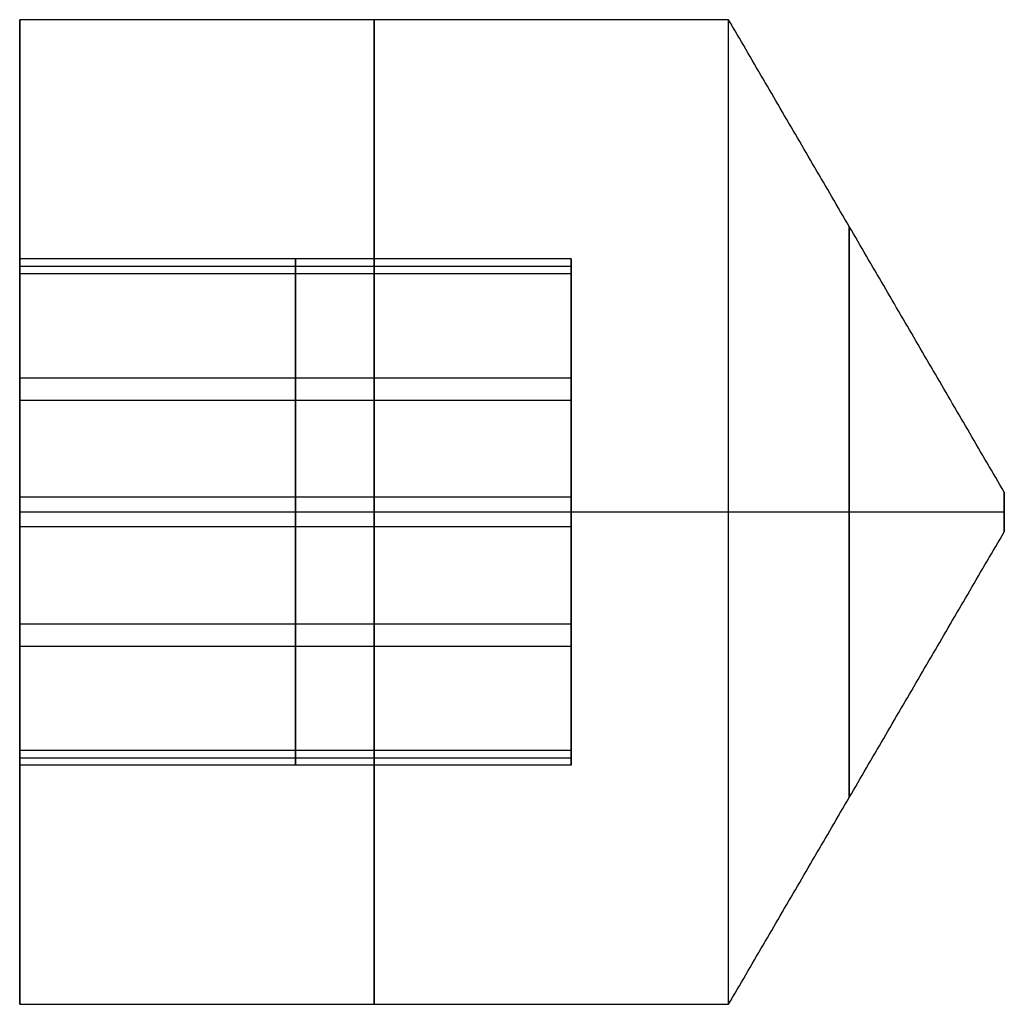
# Model space of a CAD drawing. Header units: centimetres. Extents: x -32 to 15, y -4 to 160.
# Tile 54 of 64: x -1.25 to -0.75, y 79.75 to 80.25. Entities that reach past the tile are written whole.
import ezdxf

# ---------------------------------------------------------------- set-up
doc = ezdxf.new("R2010")
doc.units = ezdxf.units.CM
doc.layers.add('Default', color=7, linetype='Continuous', true_color=0x000000)

# ---------------------------------------------------------------- blocks, each defined once
blk = doc.blocks.new('Z7535-08')
at = {"layer": 'Default'}
for p, q in [((507.411208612, -956.1957462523, 803), (507.611208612, -956.1957462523, 803)), ((507.511208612, -956.1957462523, 803.1), (507.511208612, -957.5957462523, 805.5)), ((507.511208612, -956.1957462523, 802.9000000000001), (507.511208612, -957.5957462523, 800.5)), ((507.511208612, -956.1957462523, 803.1), (507.511208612, -956.1957462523, 802.9000000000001)), ((507.511208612, -957.5957462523, 805.5), (507.511208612, -961.1957462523, 805.5)), ((507.511208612, -957.5957462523, 800.5), (507.511208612, -961.1957462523, 800.5)), ((506.259493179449, -958.3957462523, 803), (508.762924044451, -958.3957462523, 803)), ((506.2629216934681, -961.1957462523, 802.9345800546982), (506.2629216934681, -958.3957462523, 802.9345800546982)), ((506.8304098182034, -961.1957462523, 804.0483382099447), (506.8304098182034, -958.3957462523, 804.0483382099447)), ((506.9437204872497, -961.1957462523, 801.8862418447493), (506.9437204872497, -958.3957462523, 801.8862418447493)), ((507.51120861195, -958.3957462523, 804.4029077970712), (507.51120861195, -958.3957462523, 801.5970922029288)), ((508.0786967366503, -961.1957462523, 804.1137581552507), (508.0786967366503, -958.3957462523, 804.1137581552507)), ((508.1920074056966, -961.1957462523, 801.9516617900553), (508.1920074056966, -958.3957462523, 801.9516617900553)), ((508.7594955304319, -961.1957462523, 803.0654199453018), (508.7594955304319, -958.3957462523, 803.0654199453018)), ((506.2251514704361, -959.7957462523, 803.6552788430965), (506.3006919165, -959.7957462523, 802.2138812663)), ((507.4356681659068, -959.7957462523, 804.4413975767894), (506.2251514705, -959.7957462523, 803.6552788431)), ((506.3006919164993, -959.7957462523, 802.2138812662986), (507.586749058, -959.7957462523, 801.5586024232)), ((508.7217253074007, -959.7957462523, 803.7861187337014), (507.4356681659, -959.7957462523, 804.4413975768)), ((507.5867490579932, -959.7957462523, 801.5586024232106), (508.7972657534, -959.7957462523, 802.3447211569)), ((508.7972657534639, -959.7957462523, 802.3447211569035), (508.7217253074, -959.7957462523, 803.7861187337)), ((505.011208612, -961.1957462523, 803), (506.2594931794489, -961.1957462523, 803)), ((507.511208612, -961.1957462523, 805.5), (507.511208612, -961.1957462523, 804.4029077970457)), ((507.511208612, -961.1957462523, 801.5970922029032), (507.511208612, -961.1957462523, 800.5)), ((508.762924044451, -961.1957462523, 803), (510.011208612, -961.1957462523, 803))]:
    blk.add_line(p, q, dxfattribs=at)
at = {"layer": 'Default', "extrusion": (0, -1, 0)}
for centre, radius, start, end in [((507.511208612, 803, 956.1957462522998), 0.1000000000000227, 0, 180), ((507.511208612, 803, 956.1957462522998), 0.0999999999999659, 180, 0), ((507.511208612, 803, 956.9828001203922), 1.449235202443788, 0, 180), ((507.511208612, 803, 956.9828001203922), 1.449235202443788, 180, 0), ((507.511208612, 803, 957.5957462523), 2.5, 0, 180), ((507.511208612, 803, 959.3957462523), 2.5, 0, 180), ((507.511208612, 803, 959.3957462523), 2.5, 180, 0)]:
    blk.add_arc(centre, radius, start, end, dxfattribs=at)
at = {"layer": 'Default', "extrusion": (0, 1, 0)}
for centre, start, end in [((-507.511208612, 803, -957.5957462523), 180, 0), ((-507.511208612, 803, -961.1957462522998), 0, 180), ((-507.511208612, 803, -961.1957462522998), 180, 0)]:
    blk.add_arc(centre, 2.5, start, end, dxfattribs=at)
at = {"layer": 'Default'}
for points in [[(507.411208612, -956.1957462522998, 803), (506.211208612, -956.8957462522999, 803), (505.011208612, -957.5957462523, 803)], [(510.011208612, -957.5957462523, 803), (508.811208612, -956.8957462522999, 803), (507.611208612, -956.1957462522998, 803)], [(505.011208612, -957.5957462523, 803), (505.011208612, -959.3957462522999, 803), (505.011208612, -961.1957462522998, 803)], [(510.011208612, -961.1957462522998, 803), (510.011208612, -959.3957462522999, 803), (510.011208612, -957.5957462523, 803)], [(506.2251514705, -958.3957462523, 803.6552788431), (506.2251514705, -959.7957462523, 803.6552788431), (506.2251514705, -961.1957462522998, 803.6552788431)], [(506.3006919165, -958.3957462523, 802.2138812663), (506.2629216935, -958.3957462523, 802.9345800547), (506.2251514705, -958.3957462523, 803.6552788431)], [(506.2251514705, -958.3957462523, 803.6552788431), (506.8304098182, -958.3957462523, 804.0483382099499), (507.4356681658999, -958.3957462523, 804.4413975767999)], [(506.3006919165, -961.1957462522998, 802.2138812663), (506.3006919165, -959.7957462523, 802.2138812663), (506.3006919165, -958.3957462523, 802.2138812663)], [(507.586749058, -958.3957462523, 801.5586024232), (506.94372048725, -958.3957462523, 801.88624184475), (506.3006919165, -958.3957462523, 802.2138812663)], [(507.4356681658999, -958.3957462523, 804.4413975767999), (507.4356681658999, -959.7957462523, 804.4413975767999), (507.4356681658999, -961.1957462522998, 804.4413975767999)], [(507.4356681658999, -958.3957462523, 804.4413975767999), (508.0786967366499, -958.3957462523, 804.1137581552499), (508.7217253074, -958.3957462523, 803.7861187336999)], [(507.586749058, -958.3957462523, 801.5586024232), (507.586749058, -959.7957462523, 801.5586024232), (507.586749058, -961.1957462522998, 801.5586024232)], [(508.7972657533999, -958.3957462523, 802.3447211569), (508.1920074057, -958.3957462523, 801.95166179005), (507.586749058, -958.3957462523, 801.5586024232)], [(508.7217253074, -958.3957462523, 803.7861187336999), (508.7217253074, -959.7957462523, 803.7861187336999), (508.7217253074, -961.1957462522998, 803.7861187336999)], [(508.7217253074, -958.3957462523, 803.7861187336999), (508.7594955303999, -958.3957462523, 803.0654199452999), (508.7972657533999, -958.3957462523, 802.3447211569)], [(508.7972657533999, -958.3957462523, 802.3447211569), (508.7972657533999, -959.7957462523, 802.3447211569), (508.7972657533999, -961.1957462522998, 802.3447211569)], [(506.2251514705, -961.1957462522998, 803.6552788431), (506.2629216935, -961.1957462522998, 802.9345800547), (506.3006919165, -961.1957462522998, 802.2138812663)], [(507.4356681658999, -961.1957462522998, 804.4413975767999), (506.8304098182, -961.1957462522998, 804.0483382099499), (506.2251514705, -961.1957462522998, 803.6552788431)], [(506.3006919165, -961.1957462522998, 802.2138812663), (506.94372048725, -961.1957462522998, 801.88624184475), (507.586749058, -961.1957462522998, 801.5586024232)], [(508.7217253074, -961.1957462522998, 803.7861187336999), (508.0786967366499, -961.1957462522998, 804.1137581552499), (507.4356681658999, -961.1957462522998, 804.4413975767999)], [(507.586749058, -961.1957462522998, 801.5586024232), (508.1920074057, -961.1957462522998, 801.95166179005), (508.7972657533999, -961.1957462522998, 802.3447211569)], [(508.7972657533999, -961.1957462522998, 802.3447211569), (508.7594955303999, -961.1957462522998, 803.0654199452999), (508.7217253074, -961.1957462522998, 803.7861187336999)]]:
    blk.add_open_spline(points, degree=2, dxfattribs=at)
blk = doc.blocks.new('R7535-06_ASM')
at = {"layer": 'Default', "rotation": 270}
blk.add_blockref('Z7535-08', (948.6957462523, 507.511208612, -792.6), dxfattribs=at)
blk = doc.blocks.new('Z7535CRO_ASM')
at = {"layer": 'Default'}
blk.add_blockref('R7535-06_ASM', (-15, 780, -54.5), dxfattribs=at)
blk = doc.blocks.new('F4265N_Q305_ASM')
at = {"layer": 'Default'}
blk.add_blockref('Z7535CRO_ASM', (15, 20, -7.5), dxfattribs=at)

msp = doc.modelspace()

# ---------------------------------------------------------------- block references
at = {"layer": 'Default', "xscale": 0.1, "yscale": 0.1, "zscale": 0.1}
msp.add_blockref('F4265N_Q305_ASM', (0, 0), dxfattribs=at)

doc.saveas('drawing.dxf')
